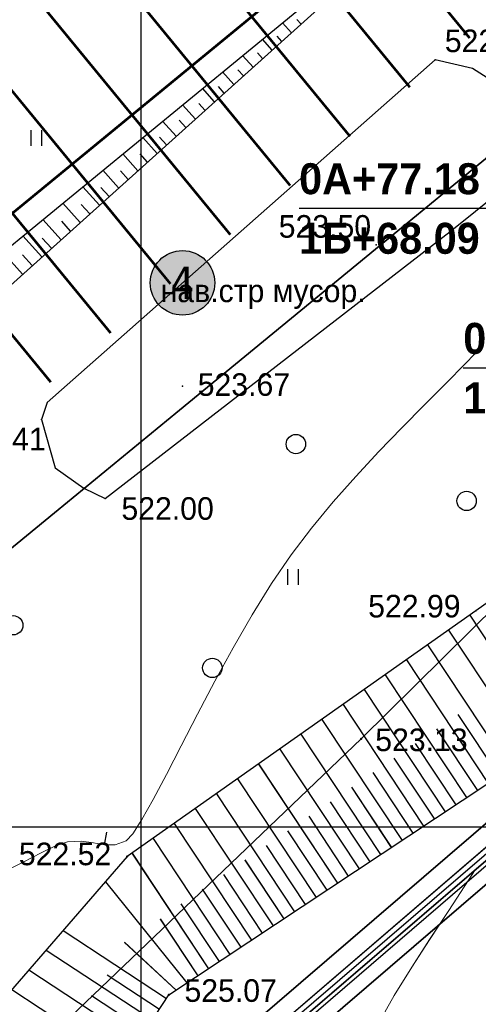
# Model space of a CAD drawing. Header units: millimetres. Extents: x 767170 to 66149698, y -983507 to 2493658.
# Tile 142 of 256: x 2454720 to 2472488, y -714514 to -676377. Entities that reach past the tile are written whole.
import ezdxf
from ezdxf.enums import TextEntityAlignment as Align

# ---------------------------------------------------------------- set-up
doc = ezdxf.new("R2010")
doc.units = ezdxf.units.MM
doc.linetypes.add('Контура низ откосов  Штриховая 0.1-0.5 - - - - - - -', pattern=[0.6, 0.1, -0.5])
for name, color, linetype in [('(001) Сетка', 92, 'Continuous'), ('(004) Точки рельефа', 7, 'Continuous'), ('(013) Газ', 30, 'ИК_Газопровод -------г--------'), ('(031) Горизонтали', 42, 'Continuous'), ('(035) Откосы', 7, 'Continuous'), ('(036) Растительность', 7, 'Continuous'), ('(038) Деревья', 7, 'Continuous'), ('(039) Земля', 7, 'Continuous'), ('(040) Ограда', 7, 'Continuous'), ('A_STROYSETKA', 5, 'Continuous'), ('G_KOORD', 7, 'Continuous'), ('METALL OG', 7, 'Continuous')]:
    doc.layers.add(name, color=color, linetype=linetype)
doc.layers.add('(042) Бергштрих', color=32, linetype='Continuous', lineweight=30)
doc.layers.add('ВВГ 3х2.5', color=5, linetype='Continuous', lineweight=40)
doc.styles.add('BM-431', font='txt')
doc.styles.add('D-431', font='txt')
doc.styles.add('FAYZXON', font='GOTHICB.TTF')
doc.styles.get("Standard").update_dxf_attribs({"font": 'isocpeui.ttf'})
doc.styles.add('Tahoma', font='tahoma.ttf')
doc.linetypes.add('FENCELINE1', pattern='A,6.35,-2.54,[133,ltypeshp.shx,S=2.54,R=0,X=-2.54,Y=0],-2.54,25.4', length=36.83)
doc.linetypes.add('GAZ_VOZDUSH', pattern='A,1,-2,["~",Standard,S=3,R=0,X=-1.5,Y=-1.5],-1,10', length=14)
doc.linetypes.add('ИК_Газопровод -------г--------', pattern='A,9,-0.6,["Г",Standard,S=1.2,R=0,X=0,Y=-0.6],-1.2', length=10.8)
doc.linetypes.add('ОГРАДА_БЕТ', pattern='A,4,["|",Standard,S=0.8,R=0,X=0,Y=-0.8],4', length=8)

# ---------------------------------------------------------------- blocks, each defined once
blk = doc.blocks.new('d')
at = {"layer": '(038) Деревья'}
blk.add_ellipse((0, 0), major_axis=(0.265, 0.265), ratio=1, start_param=5.497787, end_param=11.780972, dxfattribs=at)
blk = doc.blocks.new('I04010')
for p, q in [((-0.412273, 0.007146), (-0.412273, 1.207146)), ((0.387727, 1.207146), (0.387727, 0.007146))]:
    blk.add_line(p, q)
blk = doc.blocks.new('Setka')
at = {"layer": '(001) Сетка'}
for p, q in [((0, 1.5), (0, -1.5)), ((-1.5, 0), (1.5, 0))]:
    blk.add_line(p, q, dxfattribs=at)
blk = doc.blocks.new('Topo Xos')
at = {"layer": '(004) Точки рельефа', "color": 7, "linetype": 'ByBlock', "lineweight": -2, "transparency": 16777216}
for p in [(18.058, -106.32), (15.782, -113.481), (8.269, -118.96), (2.811, -120.244), (5.28, -123.305), (19.635, -127.666), (15.198, -132.624), (6.134, -137.179), (7.746, -142.538)]:
    blk.add_point(p, dxfattribs=at)
at = {"layer": '(013) Газ', "linetype": 'GAZ_VOZDUSH', "ltscale": 600, "transparency": 16777216, "flags": 128}
for points in [[(211.363, 129.819), (211.209, 128.871), (207.778, 121.494), (202.64, 118.683), (188.166, 85.176), (177.148, 55.188), (172.051, 44.881), (154.526, 10.276), (125.133, -20.235), (128.406, -27.612), (104.917, -48.213), (106.152, -52.909), (104.176, -59.427), (65.329, -101.114), (61.676, -103.137), (50.307, -114.313), (42.371, -118.322), (-2.23, -156.679), (-4.629, -158.957)], [(42.824, -105.462), (37.439, -110.659), (15.198, -132.624), (-12.398, -158.997), (-15.624, -162.344), (-12.587, -165.746), (-13.71, -166.794)]]:
    blk.add_lwpolyline(points, dxfattribs=at)
at = {"layer": '(031) Горизонтали', "color": 42, "linetype": 'Continuous', "lineweight": 0, "ltscale": 600, "transparency": 16777216}
for points in [[(1.292, -137.798), (2.095, -137.396), (2.795, -137.032), (3.374, -136.752), (3.817, -136.605), (4.36, -136.577), (4.826, -136.645), (5.25, -136.722), (5.663, -136.724), (6.097, -136.565), (6.353, -136.292), (6.704, -135.746), (7.138, -134.968), (7.647, -134.001), (8.221, -132.887), (8.849, -131.669), (9.523, -130.389), (10.233, -129.089), (10.968, -127.811), (11.721, -126.598), (12.48, -125.492), (13.271, -124.46), (14.115, -123.445), (14.992, -122.454), (15.885, -121.493), (16.775, -120.569), (17.643, -119.686), (18.471, -118.853), (19.241, -118.075), (19.933, -117.358)], [(5.214, -150.058), (5.418, -150.208), (6.124, -150.598), (6.878, -150.812), (7.564, -150.854), (8.299, -150.815), (9.07, -150.688), (9.867, -150.465), (10.681, -150.14), (11.498, -149.703), (12.31, -149.149), (12.899, -148.618), (13.426, -147.988), (13.914, -147.266), (14.382, -146.46), (14.851, -145.579), (15.343, -144.631), (15.877, -143.622), (16.475, -142.562), (17.157, -141.458), (17.847, -140.397), (18.586, -139.262), (19.351, -138.091), (19.611, -137.694)]]:
    blk.add_lwpolyline(points, dxfattribs=at)
at = {"layer": '(035) Откосы', "ltscale": 600, "transparency": 16777216}
for p, q in [((12.866, -104.937), (12.698, -104.751)), ((12.494, -105.271), (12.144, -104.882)), ((11.75, -105.939), (11.371, -105.517)), ((12.122, -105.605), (11.94, -105.402)), ((11.006, -106.607), (10.597, -106.152)), ((11.378, -106.273), (11.181, -106.054)), ((10.634, -106.941), (10.422, -106.705)), ((10.262, -107.275), (9.824, -106.787)), ((9.518, -107.943), (9.05, -107.422)), ((9.89, -107.609), (9.664, -107.357)), ((8.774, -108.611), (8.277, -108.057)), ((9.146, -108.277), (8.905, -108.008)), ((8.402, -108.945), (8.146, -108.66)), ((8.03, -109.279), (7.503, -108.692)), ((7.286, -109.947), (6.73, -109.327)), ((7.658, -109.613), (7.388, -109.311)), ((6.542, -110.615), (5.956, -109.962)), ((6.914, -110.281), (6.629, -109.963)), ((5.799, -111.283), (5.183, -110.597)), ((6.17, -110.949), (5.87, -110.614)), ((5.055, -111.951), (4.409, -111.232)), ((5.427, -111.617), (5.111, -111.266)), ((4.311, -112.618), (3.636, -111.867)), ((4.683, -112.284), (4.353, -111.917)), ((3.567, -113.286), (2.862, -112.502)), ((3.939, -112.952), (3.594, -112.568)), ((2.823, -113.954), (2.089, -113.137)), ((3.195, -113.62), (2.835, -113.22)), ((2.079, -114.622), (1.315, -113.772)), ((2.451, -114.288), (2.077, -113.871)), ((19.4, -127.832), (22.616, -132.688)), ((18.582, -128.408), (21.783, -133.24)), ((17.764, -128.984), (20.949, -133.792)), ((16.946, -129.56), (20.115, -134.344)), ((16.129, -130.136), (19.282, -134.896)), ((15.311, -130.712), (18.448, -135.449)), ((14.493, -131.289), (17.615, -136.001)), ((13.676, -131.865), (16.781, -136.553)), ((18.944, -131.67), (20.532, -134.068)), ((18.118, -132.234), (19.699, -134.62)), ((12.858, -132.441), (15.948, -137.105)), ((12.04, -133.017), (15.114, -137.657)), ((17.293, -132.798), (18.865, -135.173)), ((16.467, -133.363), (18.032, -135.725)), ((11.223, -133.593), (14.281, -138.209)), ((10.405, -134.169), (13.447, -138.762)), ((15.641, -133.927), (17.198, -136.277)), ((14.816, -134.491), (16.364, -136.829)), ((9.587, -134.745), (12.613, -139.314)), ((8.77, -135.322), (11.78, -139.866)), ((13.99, -135.055), (15.531, -137.381)), ((13.164, -135.619), (14.697, -137.933)), ((7.952, -135.898), (10.946, -140.418)), ((7.134, -136.474), (10.113, -140.97)), ((12.339, -136.183), (13.864, -138.485)), ((11.513, -136.748), (13.03, -139.038)), ((6.317, -137.05), (9.279, -141.522)), ((10.688, -137.312), (12.197, -139.59)), ((9.862, -137.876), (11.363, -140.142)), ((5.284, -138.157), (8.446, -142.074)), ((9.036, -138.44), (10.53, -140.694)), ((8.211, -139.004), (9.696, -141.246)), ((7.404, -139.597), (8.862, -141.798)), ((3.648, -140.041), (7.658, -142.672)), ((6.022, -140.501), (8.029, -142.35)), ((2.986, -140.803), (7.109, -143.508)), ((2.324, -141.564), (6.561, -144.344)), ((5.35, -141.756), (7.384, -143.09)), ((1.663, -142.326), (6.012, -145.18)), ((4.745, -142.555), (6.835, -143.926))]:
    blk.add_line(p, q, dxfattribs=at)
at = {"layer": '(035) Откосы', "linetype": 'Контура низ откосов  Штриховая 0.1-0.5 - - - - - - -', "ltscale": 600, "transparency": 16777216}
blk.add_lwpolyline([(14.281, -85.984), (20.727, -96.133), (32.163, -108.435), (36.083, -115.573), (35.908, -115.901), (35.074, -116.729), (19.635, -127.666), (6.134, -137.179), (-1.835, -146.353), (-12.255, -157.943)], dxfattribs=at)
at = {"layer": '(035) Откосы', "ltscale": 600, "transparency": 16777216}
for points in [[(-9.862, -160.886), (2.903, -149.919), (7.746, -142.538), (25.311, -130.903), (40.01, -117.334), (40.328, -116.97), (40.386, -116.493), (34.649, -107.716), (22.507, -95.526), (14.281, -85.984)], [(16.957, -101.264), (-2.114, -118.387), (-10.642, -108.134), (9.612, -91.438), (16.957, -101.264)], [(16.463, -101.337), (8.935, -92.358), (-9.116, -107.369), (-1.1, -115.755), (16.463, -101.337)]]:
    blk.add_lwpolyline(points, dxfattribs=at)
at = {"layer": '(039) Земля', "linetype": 'Контура низ откосов  Штриховая 0.1-0.5 - - - - - - -', "ltscale": 600, "transparency": 16777216, "flags": 128}
blk.add_lwpolyline([(2.811, -120.244), (3.342, -122.121), (4.455, -122.912), (5.28, -123.305), (18.645, -112.966), (21.231, -110.886), (21.687, -110.507), (22.018, -109.166), (21.349, -107.829), (19.504, -106.655), (18.058, -106.32), (3.027, -119.591), (2.811, -120.244)], dxfattribs=at)
at = {"layer": '(040) Ограда', "linetype": 'ОГРАДА_БЕТ', "ltscale": 600, "transparency": 16777216, "flags": 128}
blk.add_lwpolyline([(-12.255, -157.943), (-9.862, -160.886), (-9.1, -161.822), (44.525, -115.774)], dxfattribs=at)
at = {"layer": '(040) Ограда', "ltscale": 600, "transparency": 16777216}
blk.add_lwpolyline([(-12.565, -158.195), (-10.172, -161.138), (-9.151, -162.393), (44.786, -116.077)], dxfattribs=at)
at = {"layer": '(042) Бергштрих', "color": 32, "linetype": 'Continuous', "lineweight": 30, "ltscale": 600, "transparency": 16777216}
blk.add_line((5.25, -136.722), (5.34, -136.23), dxfattribs=at)
at = {"layer": '(001) Сетка', "transparency": 16777216}
blk.add_blockref('Setka', (6.659, -136.032), dxfattribs=at)
at = {"layer": '(036) Растительность', "linetype": 'Continuous', "transparency": 16777216, "xscale": 0.5, "yscale": 0.5, "zscale": 0.5}
for p in [(2.617, -109.651), (12.559, -126.656)]:
    blk.add_blockref('I04010', p, dxfattribs=at)
at = {"layer": '(038) Деревья', "linetype": 'Continuous', "transparency": 16777216}
for p in [(12.667, -121.202), (19.28, -123.404), (1.715, -128.221), (9.429, -129.872)]:
    blk.add_blockref('d', p, dxfattribs=at)
at = {"layer": '(004) Точки рельефа', "linetype": 'ByBlock', "transparency": 16777216, "char_height": 0.875, "attachment_point": 4, "style": 'D-431'}
for s, insert in [('522.35', (18.436, -105.59)), ('523.50', (12.001, -112.777)), ('523.67', (8.863, -118.902)), ('522.41', (-0.605, -121.016)), ('522.00', (5.907, -123.704)), ('522.99', (15.467, -127.485)), ('523.13', (15.741, -132.664)), ('522.52', (1.934, -137.082)), ('525.07', (8.35, -142.375))]:
    blk.add_mtext(s, dxfattribs=dict(at, insert=insert))
at = {"layer": '(039) Земля', "linetype": 'Continuous', "transparency": 16777216, "style": 'BM-431'}
blk.add_text('нав.стр мусор.', height=0.875, dxfattribs=at).set_placement((7.428, -115.705))
blk = doc.blocks.new('*U1479')
at = {"color": 7, "true_color": 0xffffff, "const_width": 100}
blk.add_lwpolyline([(-3000, 0), (3000, 0)], dxfattribs=at)
blk = doc.blocks.new('*U1480')
at = {"color": 0, "linetype": 'ByBlock', "lineweight": -2, "transparency": 16777216}
for p in [(0, 33000), (0, 30000), (0, 27000), (0, 24000), (0, 21000), (0, 18000), (0, 15000), (0, 12000), (0, 9000), (0, 6000), (0, 3000), (0, 0)]:
    blk.add_blockref('*U1479', p, dxfattribs=at)
blk = doc.blocks.new('*U1481')
at = {"color": 7, "true_color": 0xffffff, "const_width": 100}
blk.add_lwpolyline([(-3000, 0), (3000, 0)], dxfattribs=at)
blk = doc.blocks.new('*U1482')
at = {"color": 0, "linetype": 'ByBlock', "lineweight": -2, "transparency": 16777216}
for p in [(0, 30000), (0, 27000), (0, 24000), (0, 21000), (0, 18000), (0, 15000), (0, 12000), (0, 9000), (0, 6000), (0, 3000), (0, 0)]:
    blk.add_blockref('*U1481', p, dxfattribs=at)
blk = doc.blocks.new('*U1483')
at = {"color": 7, "true_color": 0xffffff, "const_width": 100}
blk.add_lwpolyline([(-3000, 0), (3000, 0)], dxfattribs=at)
blk = doc.blocks.new('*U1484')
at = {"color": 0, "linetype": 'ByBlock', "lineweight": -2, "transparency": 16777216}
for p in [(0, 30000), (0, 27000), (0, 24000), (0, 21000), (0, 18000), (0, 15000), (0, 12000), (0, 9000), (0, 6000), (0, 3000), (0, 0)]:
    blk.add_blockref('*U1483', p, dxfattribs=at)
blk = doc.blocks.new('KOORDINIR')
at = {"color": 0}
for tag, p in [('Y', (0, 1.2)), ('X', (0, -3.8))]:
    blk.add_attdef(tag, p, '', height=2.6, dxfattribs=at)
blk = doc.blocks.new('Eksplikatsia')
h = blk.add_hatch(color=2)
h.dxf.hatch_style = 1
edge = h.paths.add_edge_path()
edge.add_arc((0, 0), 1250, 0, 360)
at = {"lineweight": 30}
blk.add_circle((0, 0), 1250, dxfattribs=at)
at = {"color": 1}
blk.add_attdef('№', text='', height=1250, dxfattribs=at).set_placement((0, 0), align=Align.MIDDLE_CENTER)
blk = doc.blocks.new('A$Cccaa34c6')
at = {"layer": 'A_STROYSETKA', "linetype": 'Continuous'}
for p, q in [((150000, 250000), (150000, -7850.6)), ((-7707.2, 50000), (250000, 50000))]:
    blk.add_line(p, q, dxfattribs=at)
blk = doc.blocks.new('asdaw1234141')
at = {"layer": '(004) Точки рельефа', "color": 7, "linetype": 'ByBlock', "lineweight": -2}
for p in [(-41461, -46592), (-50525, -51147), (-48913, -56506)]:
    blk.add_point(p, dxfattribs=at)
at = {"layer": '(013) Газ', "linetype": 'GAZ_VOZDUSH', "ltscale": 600, "flags": 128}
blk.add_lwpolyline([(-13836, -19430), (-19220, -24627), (-41461, -46592), (-69057, -72965), (-72284, -76313), (-69246, -79714), (-70369, -80762)], dxfattribs=at)
at = {"layer": '(031) Горизонтали', "color": 42, "linetype": 'Continuous', "lineweight": 0, "ltscale": 600}
blk.add_lwpolyline([(-51446, -64026), (-51242, -64177), (-50535, -64566), (-49781, -64780), (-49095, -64822), (-48361, -64783), (-47589, -64656), (-46792, -64434), (-45979, -64108), (-45161, -63672), (-44349, -63118), (-43761, -62587), (-43233, -61956), (-42745, -61234), (-42277, -60429), (-41808, -59548), (-41316, -58599), (-40782, -57591), (-40185, -56531), (-39503, -55427), (-38812, -54366), (-38073, -53230), (-37308, -52060), (-37048, -51663)], dxfattribs=at)
at = {"layer": '(035) Откосы', "ltscale": 600}
for p, q in [((-37260, -41800), (-34043, -46656)), ((-38077, -42376), (-34877, -47208)), ((-38895, -42952), (-35710, -47761)), ((-39713, -43529), (-36544, -48313)), ((-40530, -44105), (-37377, -48865)), ((-41348, -44681), (-38211, -49417)), ((-42166, -45257), (-39045, -49969)), ((-37715, -45639), (-36127, -48037)), ((-42983, -45833), (-39878, -50521)), ((-43801, -46409), (-40712, -51073)), ((-38541, -46203), (-36961, -48589)), ((-39367, -46767), (-37794, -49141)), ((-44619, -46985), (-41545, -51626)), ((-45436, -47562), (-42379, -52178)), ((-40192, -47331), (-38628, -49693)), ((-41018, -47895), (-39461, -50245)), ((-46254, -48138), (-43212, -52730)), ((-47072, -48714), (-44046, -53282)), ((-41844, -48459), (-40295, -50797)), ((-42669, -49023), (-41128, -51350)), ((-47890, -49290), (-44879, -53834)), ((-48707, -49866), (-45713, -54386)), ((-43495, -49588), (-41962, -51902)), ((-44320, -50152), (-42796, -52454)), ((-49525, -50442), (-46547, -54938)), ((-45146, -50716), (-43629, -53006)), ((-50343, -51018), (-47380, -55491)), ((-45972, -51280), (-44463, -53558)), ((-46797, -51844), (-45296, -54110)), ((-51375, -52125), (-48214, -56043)), ((-47623, -52408), (-46130, -54662)), ((-48449, -52972), (-46963, -55215)), ((-49255, -53565), (-47797, -55767)), ((-53011, -54009), (-49001, -56641)), ((-50638, -54469), (-48630, -56319)), ((-53673, -54771), (-49550, -57477)), ((-54335, -55533), (-50098, -58313)), ((-51309, -55724), (-49276, -57059)), ((-54997, -56295), (-50647, -59149)), ((-51914, -56523), (-49824, -57895))]:
    blk.add_line(p, q, dxfattribs=at)
at = {"layer": '(040) Ограда', "linetype": 'ОГРАДА_БЕТ', "ltscale": 600, "flags": 128}
blk.add_lwpolyline([(-68914, -71911), (-66521, -74854), (-65760, -75790), (-12134, -29742)], dxfattribs=at)
at = {"layer": '(040) Ограда', "ltscale": 600}
blk.add_lwpolyline([(-69224, -72163), (-66831, -75106), (-65811, -76362), (-11873, -30045)], dxfattribs=at)
at = {"layer": '(001) Сетка', "xscale": 1000, "yscale": 1000, "zscale": 1000}
blk.add_blockref('Setka', (-50000, -50000), dxfattribs=at)
at = {"layer": '(004) Точки рельефа', "linetype": 'ByBlock', "char_height": 875, "attachment_point": 4, "style": 'D-431'}
for s, insert in [('523.13', (-40919, -46633)), ('522.52', (-54726, -51051)), ('525.07', (-48309, -56343))]:
    blk.add_mtext(s, dxfattribs=dict(at, insert=insert))
at = {"color": 4, "oblique": 15}
for p in [(7915, -43169, 526510), (-14957, -65237, 525926), (-30354, -80716, 525694), (-52139, -102428, 524466)]:
    blk.add_attdef('Z', p, '', height=1000, rotation=4.8022, dxfattribs=at)

msp = doc.modelspace()

# ---------------------------------------------------------------- block references
at = {"xscale": 1000, "yscale": 1000, "zscale": 1000}
msp.add_blockref('Topo Xos', (2452754.32, -571613.28), dxfattribs=at)

# ---------------------------------------------------------------- next in the draw order: linework, layer by layer
for points in [[(2441355.79, -736834.3), (2438963.79, -738920.39), (2400395.29, -685926.13), (2323754.93, -569428.84), (2454734.55, -489851.54), (2517832.14, -602286.69), (2486575.58, -622966.39), (2486415.24, -626464), (2488363.36, -629103.83), (2467521.85, -647824.51), (2498510.59, -687779.78), (2450636.95, -728888.93), (2451483.64, -729874.71), (2446654.19, -734022.69)], [(2465073.23, -647604.42), (2496040.54, -687532.07), (2449464.21, -727523.52), (2446596.96, -724185.21), (2442226.53, -727938.95), (2445243.68, -732084.6), (2446354.22, -731116.09), (2443813.41, -728157.85), (2446468.51, -725877.4), (2449009.86, -728836.26), (2497001.83, -687629.31), (2466025.47, -647690.01)], [(2466569.61, -647738.92), (2497549.33, -687682.55), (2449270.46, -729139.67), (2449791.45, -729746.26), (2447136.35, -732026.71), (2446614.85, -731419.53), (2445479.97, -732409.28), (2446654.19, -734022.69), (2451483.64, -729874.71), (2450636.95, -728888.93), (2498510.59, -687779.78), (2467521.85, -647824.51)]]:
    msp.add_lwpolyline(points)
at = {"lineweight": 30}
msp.add_lwpolyline([(2393442.22, -637053.35), (2399077.92, -656797.86), (2419513.28, -706926.67), (2444768.7, -741628.36, -0.376197), (2444411.26, -745566.86), (2453179.68, -737222.06, -0.45328456), (2448685.85, -736814.25), (2434281.57, -717022.34, -0.39720505), (2434803.24, -712938.6), (2476239.69, -678917.3), (2477505.41, -680459.07), (2480602.62, -677923.17), (2462828.51, -656279.77), (2432689.19, -681030.96), (2434593.13, -683349.37, -0.41421356), (2434178.66, -687571.71), (2425280.07, -694879.46, -0.5052191), (2420598.1, -693693.53), (2404648.57, -654568.66, -0.16168228)], format="xyb", dxfattribs=at)
at = {"color": 7, "true_color": 0xffffff, "const_width": 100}
msp.add_lwpolyline([(2442843.52, -693395.81), (2468346.03, -672452.5)], dxfattribs=at)
at = {"lineweight": 30}
for points in [[(2434803.24, -712938.6), (2476239.69, -678917.3)], [(2476239.69, -678917.3), (2449189.98, -701123.84)], [(2496040.54, -687532.07), (2449464.21, -727523.52)], [(2449464.21, -727523.52), (2496040.54, -687532.07)], [(2449009.86, -728836.26), (2497001.83, -687629.31)], [(2497549.33, -687682.55), (2449270.46, -729139.67)], [(2450636.95, -728888.93), (2498510.59, -687779.78)]]:
    msp.add_lwpolyline(points, dxfattribs=at)
at = {"layer": 'G_KOORD', "color": 5, "linetype": 'Continuous'}
for points in [[(2477501.37, -680462.39), (2473621.17, -683691.64), (2465544.5, -683691.64)], [(2480039.44, -683554.01), (2479980.95, -689875.92), (2471904.27, -689875.92)]]:
    msp.add_lwpolyline(points, dxfattribs=at)
at = {"layer": 'METALL OG', "color": 5, "lineweight": 30, "ltscale": 120}
for points in [[(2449009.86, -728836.26), (2497001.83, -687629.31)], [(2497549.33, -687682.55), (2449270.46, -729139.67)]]:
    msp.add_lwpolyline(points, dxfattribs=at)
at = {"layer": 'METALL OG', "color": 5, "linetype": 'FENCELINE1', "lineweight": 30, "ltscale": 80}
msp.add_lwpolyline([(2449140.16, -728987.97), (2497275.58, -687655.93)], dxfattribs=at)

# ---------------------------------------------------------------- next in the draw order: block references
msp.add_blockref('A$Cccaa34c6', (2309413.61, -757644.92))
at = {"rotation": 309.3937167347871}
for name, p in [('*U1480', (2436911.54, -681445.43)), ('*U1482', (2443258, -689173.46)), ('*U1484', (2447065.87, -693810.28))]:
    msp.add_blockref(name, p, dxfattribs=at)
ref = msp.add_blockref('Eksplikatsia', (2461028.27, -686571.45))
ref.add_attrib('№', '4', dxfattribs={"color": 1, "height": 1250, "style": 'Tahoma'}).set_placement((2461028.27, -686571.45), align=Align.MIDDLE_CENTER)
at = {"layer": 'G_KOORD', "color": 5}
ref = msp.add_blockref('KOORDINIR', (2465544.5, -683691.64), dxfattribs=dict(at, xscale=461.5384615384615, yscale=461.5384615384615, zscale=461.5384615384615))
ref.add_attrib('Y', '0А+77.18', (2465544.5, -683137.79), dxfattribs={"layer": '0', "color": 0, "height": 1200, "style": 'FAYZXON'})
ref.add_attrib('X', '1Б+68.09', (2465544.5, -685445.49), dxfattribs={"layer": '0', "color": 0, "height": 1200, "style": 'FAYZXON'})
ref = msp.add_blockref('KOORDINIR', (2471904.27, -689875.92), dxfattribs=dict(at, xscale=461.5384615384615, yscale=461.5384615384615, zscale=461.5384615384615))
ref.add_attrib('Y', '0А+74.09', (2471904.27, -689322.07), dxfattribs={"layer": '0', "color": 0, "height": 1200, "style": 'FAYZXON'})
ref.add_attrib('X', '1Б+70.63', (2471904.27, -691629.77), dxfattribs={"layer": '0', "color": 0, "height": 1200, "style": 'FAYZXON'})
at = {"layer": 'ВВГ 3х2.5', "color": 1, "lineweight": 40}
msp.add_blockref('asdaw1234141', (2509413.61, -657644.92), dxfattribs=at)

doc.saveas('drawing.dxf')
